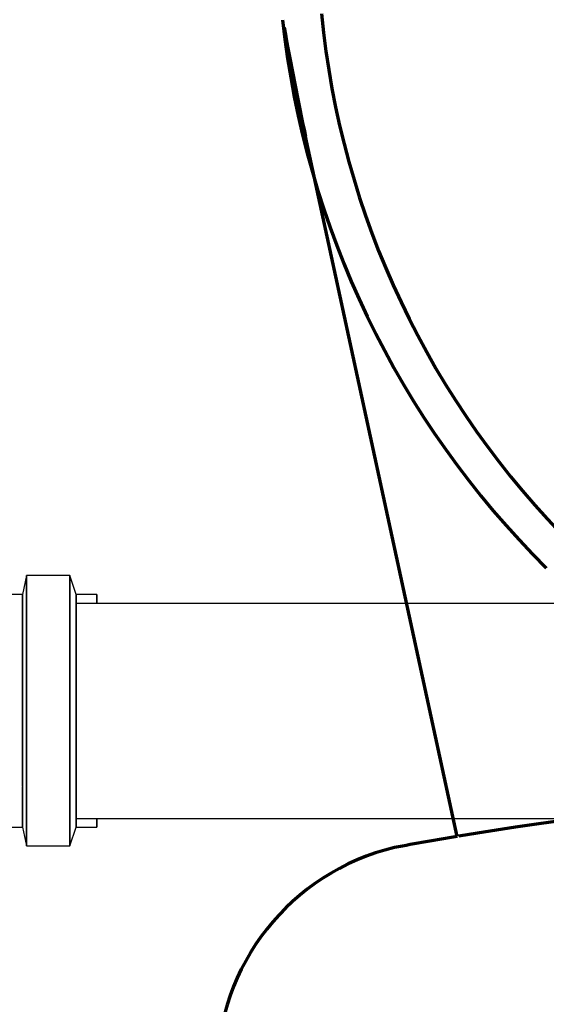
# Model space of a CAD drawing. Header units: millimetres. Extents: x -20654 to 2526, y -8238 to 977.
# Tile 43 of 218: x -10322.152 to -10322.03, y -4123.065 to -4122.836. Entities that reach past the tile are written whole.
import ezdxf

# ---------------------------------------------------------------- set-up
doc = ezdxf.new("R2010")
doc.units = ezdxf.units.MM
for name, color, linetype in [('01 CONTORNO_dwg', 252, 'Continuous'), ('A-DETL-MBND', 7, 'Continuous'), ('COTAS', 7, 'Continuous'), ('TQ-Condutos', 3, 'Continuous')]:
    doc.layers.add(name, color=color, linetype=linetype)
doc.styles.add('Arial_4', font='arial.ttf', dxfattribs={"width": 0.8, "height": 0.07})
doc.dimstyles.new('COTAS', dxfattribs={"dimscale": 0.3048, "dimtxt": 0.07, "dimasz": 0.341207, "dimexe": 0.19685, "dimexo": 0.0625, "dimgap": 0.032808, "dimtad": 3, "dimdec": 0, "dimlfac": 100, "dimzin": 0, "dimdsep": 46, "dimtxsty": 'Arial_4', "dimblk1": 'DOTSMALL', "dimblk2": 'DOTSMALL', "dimsah": 1, "dimcen": 0.09, "dimdle": 0.065617, "dimazin": 0, "dimtfac": 1, "dimtdec": 0, "dimtmove": 0, "dimatfit": 0, "dimfxl": 0.328084, "dimfxlon": 1, "dimtvp": 1, "dimtfill": 1, "dimtolj": 1, "dimtzin": 0, "dimarcsym": 2})

# ---------------------------------------------------------------- blocks, each defined once
blk = doc.blocks.new('terreo')
at = {"layer": '01 CONTORNO_dwg', "lineweight": 70}
blk.add_line((-11558.83, -4829.15), (-11594.02, -4666.52), dxfattribs=at)
for centre, radius, start, end in [((-11388.78, -4616.64), 211.81, 186.165, 225.1562), ((-11389.28, -4618.59), 202, 185.5108, 225.1563), ((-10968.7, -4531.19), 639.8, 189.90187, 192.2113), ((-11418.03, -5665.28), 847.86, 80.35838, 99.53443), ((-11419.6, -5650.33), 832.9, 99.62283, 100.63748), ((-11560.89, -4883.98), 53.7, 103.4092, 180.0138)]:
    blk.add_arc(centre, radius, start, end, dxfattribs=at)
blk = doc.blocks.new('Caixa Sifonada Girafacil Montada Completa - Caixas e Ralos - Esgoto - MEP - Tigre - Corpo - 100x140x50-2585573-8 DETALHE SANITÁRIO B')
at = {"layer": 'A-DETL-MBND'}
for p, q in [((-0.0787, 0.0314), (-0.08023, 0.027)), ((-0.0687, 0.0314), (-0.0787, 0.0314)), ((-0.0787, 0.02506), (-0.0787, 0.0314)), ((-0.0787, 0.0314), (-0.0787, -0.0314)), ((-0.06772, 0.027), (-0.0687, 0.0314)), ((-0.0687, 0.02506), (-0.0687, 0.0314)), ((-0.0687, 0.0314), (-0.0687, -0.0314)), ((-0.08023, 0.027), (-0.085, 0.027)), ((-0.085, 0.02518), (-0.085, 0.027)), ((-0.085, 0.027), (-0.085, 0.02518)), ((-0.08023, 0.02518), (-0.08023, 0.027)), ((-0.08023, 0.027), (-0.08023, -0.027)), ((-0.05811, 0.027), (-0.06772, 0.027)), ((-0.06772, 0.027), (-0.06772, 0.02518)), ((-0.06772, -0.027), (-0.06772, 0.027)), ((-0.06772, 0.02518), (-0.06772, 0.02194)), ((-0.08023, -0.02503), (-0.08023, 0.02503)), ((-0.0787, -0.01353), (-0.0787, 0.02506)), ((-0.0687, 0.01758), (-0.0687, 0.02506)), ((-0.06772, 0.02184), (-0.06772, 0.01769)), ((-0.0687, -0.02506), (-0.0687, 0.01757)), ((-0.06772, 0.0175), (-0.06772, -0.02184)), ((-0.0787, -0.02506), (-0.0787, -0.01357)), ((-0.06772, -0.02194), (-0.06772, -0.02518)), ((-0.0787, -0.0314), (-0.0787, -0.02506)), ((-0.0687, -0.0314), (-0.0687, -0.02506)), ((-0.085, -0.02568), (-0.085, -0.02518)), ((-0.085, -0.02518), (-0.085, -0.027)), ((-0.085, -0.027), (-0.085, -0.02568)), ((-0.085, -0.027), (-0.08023, -0.027)), ((-0.08023, -0.027), (-0.08023, -0.02518)), ((-0.08023, -0.027), (-0.0787, -0.0314)), ((-0.0687, -0.0314), (-0.06772, -0.027)), ((-0.06772, -0.02518), (-0.06772, -0.027)), ((-0.06772, -0.027), (-0.05811, -0.027)), ((-0.0787, -0.0314), (-0.0687, -0.0314))]:
    blk.add_line(p, q, dxfattribs=at)
blk = doc.blocks.new('_DotSmall')
at = {"color": 0, "linetype": 'ByBlock', "const_width": 0.5}
blk.add_lwpolyline([(-0.0625, 0, 1), (0.0625, 0, 1)], format="xyb", close=True, dxfattribs=at)
blk = doc.blocks.new('*D113')
at = {"layer": 'COTAS', "color": 0, "lineweight": -2, "transparency": 16777216}
for p, q in [((-10322.80889, -4122.66446), (-10322.80889, -4122.50446)), ((-10321.90883, -4122.66446), (-10321.90883, -4122.50446)), ((-10322.82889, -4122.56446), (-10321.88883, -4122.56446))]:
    blk.add_line(p, q, dxfattribs=at)
at = {"layer": 'Defpoints', "color": 0, "transparency": 16777216}
for p in [(-10321.90883, -4122.56446), (-10321.90883, -4122.85188), (-10322.80889, -4122.93438)]:
    blk.add_point(p, dxfattribs=at)
at = {"layer": 'COTAS', "color": 0, "lineweight": -2, "transparency": 16777216, "xscale": 0.104, "yscale": 0.104, "zscale": 0.104, "rotation": 180}
blk.add_blockref('_DotSmall', (-10322.80889, -4122.56446), dxfattribs=at)
at = {"layer": 'COTAS', "color": 0, "lineweight": -2, "transparency": 16777216, "xscale": 0.104, "yscale": 0.104, "zscale": 0.104}
blk.add_blockref('_DotSmall', (-10321.90883, -4122.56446), dxfattribs=at)
at = {"layer": 'COTAS', "color": 0, "transparency": 16777216, "insert": (-10322.35886, -4122.51872), "char_height": 0.07, "attachment_point": 5, "rotation": 180, "style": 'Arial_4', "bg_fill": 3, "box_fill_scale": 1.1, "bg_fill_color": 256, "bg_fill_true_color": 13158600, "bg_fill_transparency": 0}
blk.add_mtext('\\A1;90', dxfattribs=at)

msp = doc.modelspace()

# ---------------------------------------------------------------- linework, layer by layer
at = {"layer": 'TQ-Condutos'}
for p, q in [((-10322.1389, -4122.97171), (-10321.3689, -4122.97171)), ((-10322.1389, -4123.02171), (-10321.37402, -4123.02171))]:
    msp.add_line(p, q, dxfattribs=at)

# ---------------------------------------------------------------- block references
at = {"layer": '01 CONTORNO_dwg', "xscale": 0.001, "yscale": 0.001, "zscale": 0.001}
msp.add_blockref('terreo', (-10310.49166, -4118.19674), dxfattribs=at)
at = {"layer": 'A-DETL-MBND', "rotation": 180}
msp.add_blockref('Caixa Sifonada Girafacil Montada Completa - Caixas e Ralos - Esgoto - MEP - Tigre - Corpo - 100x140x50-2585573-8 DETALHE SANITÁRIO B', (-10322.21913, -4122.99671), dxfattribs=at)

# ---------------------------------------------------------------- next in the draw order: dimensions: what is measured, and where the dimension line sits
at = {"layer": 'COTAS'}
dim = msp.add_linear_dim(base=(-10321.90883, -4122.56446), p1=(-10322.80889, -4122.93438), p2=(-10321.90883, -4122.85188), dimstyle='COTAS', override={"dimpost": '<>'}, dxfattribs=at)
dim.commit()
dim.dimension.update_dxf_attribs({"geometry": '*D113', "text_midpoint": (-10322.35886, -4122.51872)})

doc.saveas('drawing.dxf')
